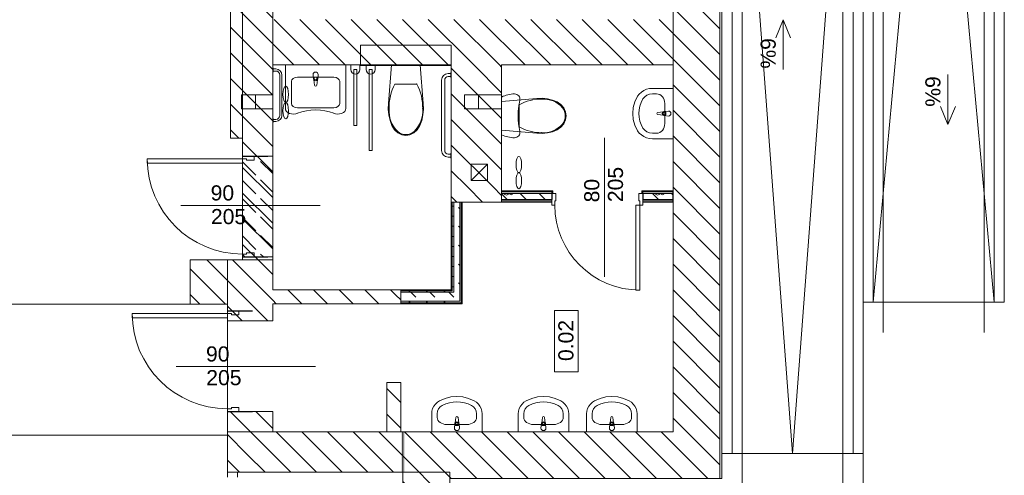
# Model space of a CAD drawing. Header units: millimetres. Extents: x -22315 to 39025, y -47720 to 770.
# Tile 25 of 28: x 28910 to 38675, y -30888 to -26366. Entities that reach past the tile are written whole.
import ezdxf

# ---------------------------------------------------------------- set-up
doc = ezdxf.new("R2010")
doc.units = ezdxf.units.MM
for name, color, linetype, lineweight in [('Nowe_220-A Ściany_Nr_pióra__27', 7, 'Continuous', 9), ('Nowe_2D - Ogólne_Nr_pióra__1', 7, 'Continuous', 9), ('Nowe_2D - Ogólne_Nr_pióra__6', 7, 'Continuous', 9), ('Nowe_320-W Umeblowanie_Nr_pióra__6', 7, 'Continuous', 9), ('Nowe_450-K Stropy_Nr_pióra__6', 7, 'Continuous', 9), ('Nowe_810-G Ogólne_Nr_pióra__1', 7, 'Continuous', 9), ('Nowe_830-G Teksty Etykiety_Nr_pióra__6', 7, 'Continuous', 9), ('Nowe_Drzwi ARCHICAD', 7, 'Continuous', 9), ('Nowe_Drzwi ARCHICAD_Nr_pióra__27', 7, 'Continuous', 9), ('Nowe_Drzwi ARCHICAD_Nr_pióra__3', 7, 'Continuous', 9), ('Nowe_Drzwi ARCHICAD_Nr_pióra__47', 7, 'Continuous', 9), ('Nowe_Drzwi ARCHICAD_Nr_pióra__6', 7, 'Continuous', 9), ('Nowe_Konstrukcja - Stropy_Nr_pióra__1', 7, 'Continuous', 9), ('Nowe_Konstrukcja - Stropy_Nr_pióra__20', 7, 'Continuous', 9), ('Nowe_Konstrukcja - Ściany zew', 7, 'Continuous', 9), ('Nowe_Konstrukcja - Ściany zew_Nr_pióra__1', 7, 'Continuous', 9), ('Nowe_Konstrukcja - Ściany zew_Nr_pióra__27', 7, 'Continuous', 9), ('Nowe_Konstrukcja - Ściany zew_Nr_pióra__47', 7, 'Continuous', 9), ('poziom_1 (1)_4_0_Nr_pióra__81_Nr_pióra__4', 7, 'Continuous', 9), ('poziom_1 (1)_4_2D - Ogólne_Nr_pióra__19', 7, 'Continuous', 9), ('poziom_1 (1)_4_2D - Ogólne_Nr_pióra__1_Nr_pióra__7', 7, 'Continuous', 9), ('poziom_1 (1)_4_Drzwi ArchiCAD_Nr_pióra__27_Nr_pióra__7', 7, 'Continuous', 9), ('poziom_1 (1)_4_Drzwi ArchiCAD_Nr_pióra__81_Nr_pióra__4', 7, 'Continuous', 9), ('poziom_1 (1)_4_Konstrukcja - Stropy_Nr_pióra__81_Nr_pióra__4', 7, 'Continuous', 9), ('poziom_1 (1)_4_Konstrukcja - Ściany zew_Nr_pióra__107_Nr_pióra__10', 7, 'Continuous', 9), ('poziom_1 (1)_4_Konstrukcja - Ściany zew_Nr_pióra__27_Nr_pióra__7', 7, 'Continuous', 9), ('poziom_1 (1)_4_Metryczki pomieszczeń ArchiCADa_Nr_pióra__6_Nr_pióra__5', 7, 'Continuous', 9)]:
    doc.layers.add(name, color=color, linetype=linetype, lineweight=lineweight)
doc.styles.add('GENERATED_STYLE_1', font='arial.ttf')
doc.styles.add('GENERATED_STYLE_5', font='arial.ttf')
pattern_1 = [(270, (26887.14, 51833.94), (173.20508, -3e-14), [0, -100]), (270, (26973.74, 51783.94), (173.20508, -3e-14), [0, -100])]
pattern_2 = [(135, (37205, -40790), (127.2792, 127.2792), [])]

# ---------------------------------------------------------------- blocks, each defined once
blk = doc.blocks.new('*X7')
at = {"layer": 'Nowe_Konstrukcja - Ściany zew_Nr_pióra__1', "color": 7, "linetype": 'Continuous', "lineweight": 13}
for p, q in [((79923.9, 8486.4), (79939.3, 8501.8)), ((79932.1, 8409.9), (79923.9, 8413.3)), ((79937.3, 8397.4), (79932.1, 8409.9)), ((79923.9, 8381.4), (79932.1, 8384.8)), ((79931.7, 8371.3), (79923.9, 8374.6)), ((79923.9, 8298.9), (79983.9, 8358.9)), ((79923.9, 8324.9), (79931.7, 8328.1)), ((79940.7, 8349.7), (79931.7, 8371.3)), ((79931.7, 8328.1), (79940.7, 8349.7)), ((79932.1, 8384.8), (79937.3, 8397.4))]:
    blk.add_line(p, q, dxfattribs=at)
blk = doc.blocks.new('*X8')
at = {"layer": 'Nowe_Konstrukcja - Ściany zew_Nr_pióra__1', "color": 7, "linetype": 'Continuous', "lineweight": 13}
for p, q in [((79923.9, 7173.9), (79983.9, 7233.9)), ((79923.9, 6986.4), (79983.9, 7046.4)), ((79932.1, 6909.9), (79923.9, 6913.3)), ((79923.9, 6881.4), (79932.1, 6884.8)), ((79931.7, 6871.3), (79923.9, 6874.6)), ((79927.9, 6802.9), (79983.9, 6858.9)), ((79940.7, 6849.7), (79931.7, 6871.3)), ((79931.7, 6828.1), (79940.7, 6849.7)), ((79937.3, 6897.4), (79932.1, 6909.9)), ((79932.1, 6884.8), (79937.3, 6897.4)), ((79923.9, 6824.9), (79931.7, 6828.1))]:
    blk.add_line(p, q, dxfattribs=at)
blk = doc.blocks.new('Drzwi 21')
at = {"layer": 'Nowe_Drzwi ARCHICAD_Nr_pióra__27', "color": 7, "linetype": 'Continuous', "lineweight": 25}
for p, q in [((-450, -115), (-450, -55)), ((-450, -115), (-450, -55)), ((450, -115), (450, -55)), ((450, -115), (450, -55))]:
    blk.add_line(p, q, dxfattribs=at)
at = {"layer": 'Nowe_Drzwi ARCHICAD_Nr_pióra__3', "color": 7, "linetype": 'Continuous', "lineweight": 13}
blk.add_arc((422, 0), 844, 90, 180, dxfattribs=at)
at = {"layer": 'Nowe_Drzwi ARCHICAD_Nr_pióra__47', "color": 7, "linetype": 'Continuous', "lineweight": 15}
for p, q in [((-450, -40), (-450, -30)), ((-450, -40), (-450, -30)), ((-450, -55), (-450, -40)), ((-450, -55), (-450, -40)), ((450, -40), (450, -30)), ((450, -40), (450, -30)), ((450, -55), (450, -40)), ((450, -55), (450, -40)), ((-450, -140), (-440, -140)), ((-440, -115), (-440, -140)), ((440, -115), (440, -140)), ((450, -140), (440, -140))]:
    blk.add_line(p, q, dxfattribs=at)
at = {"layer": 'Nowe_Drzwi ARCHICAD_Nr_pióra__6', "color": 7, "linetype": 'Continuous', "lineweight": 13}
for p, q in [((382, 0), (382, 844)), ((382, 844), (422, 844)), ((422, 844), (422, 0)), ((-422, 0), (-450, 0)), ((-450, 0), (-450, -115)), ((-422, -40), (-422, 0)), ((422, 0), (382, 0)), ((450, 0), (422, 0)), ((422, 0), (422, -40)), ((450, -115), (450, 0)), ((-410, -40), (-422, -40)), ((-410, -115), (-410, -40)), ((422, -40), (410, -40)), ((410, -40), (410, -115)), ((-450, -115), (-410, -115)), ((410, -115), (450, -115))]:
    blk.add_line(p, q, dxfattribs=at)
blk = doc.blocks.new('*X4')
at = {"layer": 'Nowe_Konstrukcja - Ściany zew_Nr_pióra__1', "color": 7, "linetype": 'Continuous', "lineweight": 13}
for p, q in [((80062.5, 6375), (80075.4, 6387.9)), ((80250, 6375), (80262.9, 6387.9)), ((80437.5, 6375), (80450.4, 6387.9)), ((80625, 6375), (80637.9, 6387.9)), ((80812.5, 6375), (80825.4, 6387.9)), ((80015.4, 6327.9), (80015.6, 6328.1)), ((80202.9, 6327.9), (80203.1, 6328.1)), ((80390.4, 6327.9), (80390.6, 6328.1)), ((80577.9, 6327.9), (80578.1, 6328.1)), ((80765.4, 6327.9), (80765.6, 6328.1))]:
    blk.add_line(p, q, dxfattribs=at)
blk = doc.blocks.new('Drzwi 21_2')
at = {"layer": 'Nowe_Drzwi ARCHICAD_Nr_pióra__27', "color": 7, "linetype": 'Continuous', "lineweight": 25}
for p, q in [((-500, 0), (-500, -115)), ((-500, 0), (-500, -115)), ((500, 0), (500, -115)), ((500, 0), (500, -115)), ((-500, -115), (-500, -250)), ((500, -115), (500, -250))]:
    blk.add_line(p, q, dxfattribs=at)
at = {"layer": 'Nowe_Drzwi ARCHICAD_Nr_pióra__3', "color": 7, "linetype": 'Continuous', "lineweight": 13}
blk.add_arc((472, 0), 944, 90, 180, dxfattribs=at)
at = {"layer": 'Nowe_Drzwi ARCHICAD_Nr_pióra__6', "color": 7, "linetype": 'Continuous', "lineweight": 13}
for p, q in [((432, 0), (432, 944)), ((432, 944), (472, 944)), ((472, 944), (472, 0)), ((-472, 0), (-500, 0)), ((-500, 0), (-500, -115)), ((-472, -40), (-472, 0)), ((472, 0), (432, 0)), ((500, 0), (472, 0)), ((472, 0), (472, -40)), ((500, -115), (500, 0)), ((-460, -40), (-472, -40)), ((-460, -115), (-460, -40)), ((472, -40), (460, -40)), ((460, -40), (460, -115)), ((-500, -115), (-460, -115)), ((460, -115), (500, -115))]:
    blk.add_line(p, q, dxfattribs=at)
blk = doc.blocks.new('*X5')
at = {"layer": 'Nowe_Konstrukcja - Ściany zew_Nr_pióra__1', "color": 7, "linetype": 'Continuous', "lineweight": 13}
blk.add_line((80952.9, 6327.9), (80953.1, 6328.1), dxfattribs=at)
blk = doc.blocks.new('*X6')
at = {"layer": 'Nowe_Konstrukcja - Ściany zew_Nr_pióra__1', "color": 7, "linetype": 'Continuous', "lineweight": 13}
for p, q in [((80903.9, 6278.9), (80952.9, 6327.9)), ((80903.9, 6091.4), (80953.1, 6140.6)), ((80903.9, 5903.9), (80953.1, 5953.1))]:
    blk.add_line(p, q, dxfattribs=at)

msp = doc.modelspace()

# ---------------------------------------------------------------- hatches: boundary and pattern name
at = {"layer": 'Nowe_Konstrukcja - Ściany zew', "linetype": 'ByBlock'}
for points in [[(33690, -28065), (33690, -28075), (34188.9, -28075), (34188.9, -28065)], [(34198.9, -28065), (34188.9, -28065), (34188.9, -28075), (34188.9, -28090), (34198.9, -28090)], [(35088.9, -28065), (35078.9, -28065), (35078.9, -28090), (35088.9, -28090), (35088.9, -28075)], [(35388.9, -28065), (35088.9, -28065), (35088.9, -28075), (35388.9, -28075)], [(33200, -29045), (33200, -28175), (33190, -28175), (33190, -29045)], [(33300, -29175), (33300, -28175), (33290, -28175), (33290, -29172.3), (33292.1, -29175)], [(33690, -28165), (33690, -28175), (34188.9, -28175), (34188.9, -28165)], [(35388.9, -28175), (35388.9, -28165), (35088.9, -28165), (35088.9, -28175)], [(33190, -29045), (32690, -29045), (32690, -29055), (33190, -29055)], [(33200, -29045), (33190, -29045), (33197.9, -29055), (33200, -29055)], [(33197.9, -29055), (33190, -29045), (33190, -29055)], [(33290, -29175), (32690, -29175), (32690, -29185), (33290, -29185)], [(33290, -29175), (33292.1, -29175), (33290, -29172.3)], [(33290, -29175), (33290, -29185), (33300, -29185), (33292.1, -29175)], [(33300, -29175), (33292.1, -29175), (33300, -29185)]]:
    msp.add_hatch(color=256, dxfattribs=at).paths.add_polyline_path(points)
h = msp.add_hatch(dxfattribs=at)
h.set_pattern_fill('TYNK', color=256, angle=270, style=0, pattern_type=2)
h.set_pattern_definition(pattern_1)
h.paths.add_polyline_path([(33215, -29055), (33215, -28175), (33200, -28175), (33200, -29055)])
h = msp.add_hatch(dxfattribs=at)
h.set_pattern_fill('TYNK', color=256, angle=270, style=0, pattern_type=2)
h.set_pattern_definition(pattern_1)
h.paths.add_polyline_path([(33200, -29057.7), (33197.9, -29055), (32690, -29055), (32690, -29070), (33200, -29070)])
h = msp.add_hatch(dxfattribs=at)
h.set_pattern_fill('TYNK', color=256, angle=270, style=0, pattern_type=2)
h.set_pattern_definition(pattern_1)
h.paths.add_polyline_path([(33275, -29160), (32690, -29160), (32690, -29175), (33275, -29175)])
at = {"layer": 'poziom_1 (1)_4_2D - Ogólne_Nr_pióra__19', "linetype": 'ByBlock'}
msp.add_hatch(color=256, dxfattribs=at).paths.add_polyline_path([(32694.9, -30852.7), (32729.5, -30852.7), (32729.5, -30458.2), (32694.9, -30458.2)])
at = {"layer": 'poziom_1 (1)_4_Konstrukcja - Ściany zew_Nr_pióra__107_Nr_pióra__10', "linetype": 'ByBlock'}
h = msp.add_hatch(dxfattribs=at)
h.set_pattern_fill('BLOCZKI_CERAMICZNE_0004', color=256, angle=270, style=0, pattern_type=2)
h.set_pattern_definition(pattern_2)
h.paths.add_polyline_path([(35855, -30920), (35855, -22370), (35390, -22835), (35390, -30455)])
h = msp.add_hatch(dxfattribs=at)
h.set_pattern_fill('BLOCZKI_CERAMICZNE_0004', color=256, angle=270, style=0, pattern_type=2)
h.set_pattern_definition(pattern_2)
h.paths.add_polyline_path([(31420, -27540), (31420, -26060), (31000, -26060), (31000, -27540)])
h = msp.add_hatch(dxfattribs=at)
h.set_pattern_fill('BLOCZKI_CERAMICZNE_0004', color=256, angle=270, style=0, pattern_type=2)
h.set_pattern_definition(pattern_2)
h.paths.add_polyline_path([(35390, -26365), (31420, -26365), (31420, -26815), (35390, -26815)])
h = msp.add_hatch(dxfattribs=at)
h.set_pattern_fill('BLOCZKI_CERAMICZNE_0004', color=256, angle=270, style=0, pattern_type=2)
h.set_pattern_definition(pattern_2)
h.paths.add_polyline_path([(33690, -28025), (33690, -26815), (33190, -26815), (33190, -28025)])
h = msp.add_hatch(dxfattribs=at)
h.set_pattern_fill('BLOCZKI_CERAMICZNE_0004', color=256, angle=270, style=0, pattern_type=2)
h.set_pattern_definition(pattern_2)
h.paths.add_polyline_path([(31420, -28750), (31420, -27540), (31120, -27540), (31120, -28750)])
h = msp.add_hatch(dxfattribs=at)
h.set_pattern_fill('BLOCZKI_CERAMICZNE_0004', color=256, angle=270, style=0, pattern_type=2)
h.set_pattern_definition(pattern_2)
h.paths.add_polyline_path([(33190, -28025), (33190, -28175), (33690, -28175), (33690, -28025)])
h = msp.add_hatch(dxfattribs=at)
h.set_pattern_fill('BLOCZKI_CERAMICZNE_0004', color=256, angle=270, style=0, pattern_type=2)
h.set_pattern_definition(pattern_2)
h.paths.add_polyline_path([(30600, -29190), (30970, -29190), (30970, -28750), (30600, -28750)])
h = msp.add_hatch(dxfattribs=at)
h.set_pattern_fill('BLOCZKI_CERAMICZNE_0004', color=256, angle=270, style=0, pattern_type=2)
h.set_pattern_definition(pattern_2)
h.paths.add_polyline_path([(30970, -29355), (31420, -29355), (31420, -28750), (30970, -28750)])
h = msp.add_hatch(dxfattribs=at)
h.set_pattern_fill('BLOCZKI_CERAMICZNE_0004', color=256, angle=270, style=0, pattern_type=2)
h.set_pattern_definition(pattern_2)
h.paths.add_polyline_path([(32690, -29045), (31420, -29045), (31420, -29185), (32550, -29185)])
h = msp.add_hatch(dxfattribs=at)
h.set_pattern_fill('BLOCZKI_CERAMICZNE_0004', color=256, angle=270, style=0, pattern_type=2)
h.set_pattern_definition(pattern_2)
h.paths.add_polyline_path([(32550, -29185), (32690, -29185), (32690, -29045)])
h = msp.add_hatch(dxfattribs=at)
h.set_pattern_fill('BLOCZKI_CERAMICZNE_0004', color=256, angle=270, style=0, pattern_type=2)
h.set_pattern_definition(pattern_2)
h.paths.add_polyline_path([(32690, -30455), (32690, -29965), (32550, -29965), (32550, -30455)])
h = msp.add_hatch(dxfattribs=at)
h.set_pattern_fill('BLOCZKI_CERAMICZNE_0004', color=256, angle=270, style=0, pattern_type=2)
h.set_pattern_definition(pattern_2)
h.paths.add_polyline_path([(30970, -30255), (30970, -30855), (31420, -30455), (31420, -30255)])
h = msp.add_hatch(dxfattribs=at)
h.set_pattern_fill('BLOCZKI_CERAMICZNE_0004', color=256, angle=270, style=0, pattern_type=2)
h.set_pattern_definition(pattern_2)
h.paths.add_polyline_path([(32710, -30455), (31420, -30455), (30970, -30855), (32710, -30855)])
h = msp.add_hatch(dxfattribs=at)
h.set_pattern_fill('BLOCZKI_CERAMICZNE_0004', color=256, angle=270, style=0, pattern_type=2)
h.set_pattern_definition(pattern_2)
h.paths.add_polyline_path([(32710, -31125), (33175, -31125), (33175, -30920), (32710, -30455)])
h = msp.add_hatch(dxfattribs=at)
h.set_pattern_fill('BLOCZKI_CERAMICZNE_0004', color=256, angle=270, style=0, pattern_type=2)
h.set_pattern_definition(pattern_2)
h.paths.add_polyline_path([(33175, -30920), (35855, -30920), (35390, -30455), (32710, -30455)])

# ---------------------------------------------------------------- linework, layer by layer
at = {"layer": 'Nowe_220-A Ściany_Nr_pióra__27', "linetype": 'ByBlock'}
for p, q in [((31120, -27720), (31235, -27720)), ((31235, -27720), (31370, -27720)), ((31120, -28720), (31235, -28720)), ((31235, -28720), (31370, -28720)), ((30970, -29255), (31085, -29255)), ((31085, -29255), (31220, -29255)), ((30970, -30255), (31085, -30255)), ((31085, -30255), (31220, -30255))]:
    msp.add_line(p, q, dxfattribs=at)
at = {"layer": 'Nowe_2D - Ogólne_Nr_pióra__1', "linetype": 'ByBlock'}
for centre in [(31548.8, -27107.3), (31548.8, -27269.1), (33860.3, -27802.8), (33860.3, -27964.6)]:
    msp.add_ellipse(centre, major_axis=(0, 80.9), ratio=0.345174, dxfattribs=at)
at = {"layer": 'Nowe_2D - Ogólne_Nr_pióra__6', "linetype": 'ByBlock'}
for p, q in [((36075, -21270), (36075, -30970)), ((38475, -29470), (38475, -21270)), ((37075, -31070), (37075, -22570)), ((37475, -22570), (37475, -29470)), ((36575, -30670), (35975, -22670)), ((37175.8, -22670), (36575, -30670)), ((37374.2, -29170), (37975, -22670)), ((37975, -22670), (38575, -29170)), ((36481.9, -26366.1), (36407.6, -26544.4)), ((36407.6, -26544.4), (36481.9, -26366.1)), ((36481.9, -26861.3), (36481.9, -26366.1)), ((36481.9, -26366.1), (36556.2, -26544.4)), ((38115.3, -26910.9), (38115.3, -27406.1)), ((38115.3, -27406.1), (38041, -27227.8)), ((38041, -27227.8), (38115.3, -27406.1)), ((38115.3, -27406.1), (38189.6, -27227.8)), ((34708.8, -27537), (34708.8, -28918.3)), ((30507.5, -28210.7), (31888.8, -28210.7)), ((28189.1, -29190), (30970, -29190)), ((30970, -29190), (30970, -30490)), ((30461.4, -29809.1), (31842.7, -29809.1)), ((30970, -30490), (28189.1, -30490))]:
    msp.add_line(p, q, dxfattribs=at)
at = {"layer": 'Nowe_320-W Umeblowanie_Nr_pióra__6', "linetype": 'ByBlock'}
for p, q in [((35875, -22670), (35875, -30670)), ((35975, -22670), (35975, -30670)), ((37175, -22670), (37175, -30670)), ((37275, -29170), (37275, -22670)), ((37275, -22670), (37275, -30670)), ((37375, -29170), (37375, -22670)), ((38575, -29170), (38575, -22670)), ((38675, -29170), (38675, -22670)), ((31420, -26845), (31425, -26845)), ((31420, -26885), (31420, -26845)), ((31425, -26845), (31425, -26885)), ((32145, -26815.1), (31545, -26815.1)), ((31545, -26815.1), (31545, -27247)), ((32145, -27247), (32145, -26815.1)), ((32195, -26860), (32195, -26815)), ((32195, -26815), (32285, -26815)), ((32285, -26815), (32285, -26860)), ((32345, -26860), (32345, -26815)), ((32345, -26815), (32435, -26815)), ((32435, -26815), (32435, -26860)), ((32599, -26815), (32566.7, -27198.2)), ((32881, -26815), (32599, -26815)), ((32913.3, -27198.2), (32881, -26815)), ((31425, -26885), (31420, -26885)), ((31425, -26855), (31450, -26855)), ((31425, -26875), (31425, -26855)), ((31450, -26875), (31425, -26875)), ((31490, -27315), (31490, -26915)), ((31510, -26915), (31510, -27315)), ((32025, -26935.1), (31665, -26935.1)), ((31824, -26952), (31820, -26910)), ((31831.4, -26934.9), (31831.4, -26949.8)), ((31858.6, -26934.9), (31831.4, -26934.9)), ((31858.6, -26949.8), (31858.6, -26934.9)), ((31870, -26910), (31866, -26952)), ((32225, -27415), (32225, -26860)), ((32225, -26860), (32255, -26860)), ((32255, -26860), (32255, -27415)), ((32375, -27665), (32375, -26860)), ((32375, -26860), (32405, -26860)), ((32405, -26860), (32405, -27665)), ((33160, -26900), (33185, -26900)), ((33185, -26930), (33160, -26930)), ((33185, -26890), (33190, -26890)), ((33185, -26900), (33185, -26890)), ((33185, -26900), (33185, -26930)), ((33185, -26940), (33185, -26930)), ((33190, -26940), (33185, -26940)), ((33190, -26890), (33190, -26940)), ((31605, -27199), (31605, -26977.1)), ((31833.9, -27014.4), (31827.3, -26961.5)), ((31862.7, -26961.5), (31856.1, -27014.4)), ((32085, -26977.1), (32085, -27199)), ((32740, -27004.3), (32631.1, -27004.3)), ((32848.9, -27004.3), (32740, -27004.3)), ((33095, -27665), (33095, -26965)), ((33125, -26965), (33125, -27665)), ((35156.4, -27049.3), (35186.4, -27046.9)), ((35186.4, -27046.9), (35390, -27046.9)), ((35390, -27046.9), (35390, -27546.9)), ((33705.1, -27126.1), (33690, -27133.2)), ((33690, -27133.2), (33690, -27506.8)), ((33720.5, -27119.9), (33705.1, -27126.1)), ((33736.3, -27114.6), (33720.5, -27119.9)), ((33752.4, -27110.3), (33736.3, -27114.6)), ((33768.7, -27106.9), (33752.4, -27110.3)), ((33785.2, -27104.5), (33768.7, -27106.9)), ((33801.8, -27103), (33785.2, -27104.5)), ((33818.5, -27102.5), (33801.8, -27103)), ((33830, -27103.8), (33818.5, -27102.5)), ((33841, -27107.6), (33830, -27103.8)), ((33850.9, -27113.7), (33841, -27107.6)), ((33859.1, -27121.8), (33850.9, -27113.7)), ((33865.5, -27131.5), (33859.1, -27121.8)), ((33869.5, -27142.4), (33865.5, -27131.5)), ((33871, -27153.9), (33869.5, -27142.4)), ((34092.1, -27145.1), (34040.4, -27146.7)), ((34143.4, -27150.6), (34092.1, -27145.1)), ((35011.7, -27180.3), (35038.4, -27125.9)), ((35038.4, -27125.9), (35055, -27103.5)), ((35055, -27103.5), (35075.9, -27084)), ((35075.9, -27084), (35100.2, -27068.2)), ((35100.2, -27068.2), (35127.4, -27056.5)), ((35127.4, -27056.5), (35156.4, -27049.3)), ((35227.1, -27101.3), (35186.4, -27101.3)), ((32025, -27241), (31665, -27241)), ((32566.7, -27198.2), (32565.1, -27254.8)), ((32914.9, -27254.8), (32913.3, -27198.2)), ((34040.4, -27146.7), (33690, -27179)), ((33690, -27179), (33690, -27461)), ((33855.4, -27281.1), (33858.3, -27242.4)), ((33858.3, -27242.4), (33863.2, -27203.8)), ((33863, -27211.1), (33863, -27320)), ((33863.2, -27203.8), (33870, -27165.5)), ((33870, -27165.5), (33871, -27153.9)), ((34193.2, -27163), (34143.4, -27150.6)), ((34240.1, -27182), (34193.2, -27163)), ((34277.3, -27207.6), (34240.1, -27182)), ((34305.8, -27240.6), (34277.3, -27207.6)), ((34294.5, -27238.9), (34294.5, -27238.9)), ((34323.8, -27279), (34305.8, -27240.6)), ((34990, -27296.9), (34995.5, -27237.8)), ((34995.5, -27237.8), (35011.7, -27180.3)), ((35307.9, -27197.9), (35307.9, -27395.9)), ((32565.1, -27254.8), (32570.6, -27310.9)), ((32570.6, -27310.9), (32583, -27365.3)), ((32897, -27365.3), (32909.4, -27310.9)), ((32909.4, -27310.9), (32914.9, -27254.8)), ((33854.4, -27320), (33855.4, -27281.1)), ((33855.4, -27358.9), (33854.4, -27320)), ((33863, -27320), (33863, -27428.9)), ((34321.4, -27320), (34321.4, -27320)), ((34330, -27320), (34323.8, -27279)), ((34323.8, -27361), (34330, -27320)), ((34995.5, -27356.1), (34990, -27296.9)), ((35239.5, -27285.8), (35292.5, -27279.2)), ((35292.5, -27314.7), (35239.5, -27308)), ((35302, -27275.9), (35343.9, -27271.9)), ((35343.9, -27321.9), (35302, -27317.9)), ((35319, -27283.3), (35304.2, -27283.3)), ((35304.2, -27310.5), (35319, -27310.5)), ((35319, -27310.5), (35319, -27283.3)), ((31420, -27345), (31425, -27345)), ((31420, -27385), (31420, -27345)), ((31425, -27385), (31420, -27385)), ((31425, -27345), (31425, -27385)), ((31425, -27375), (31425, -27355)), ((31425, -27355), (31450, -27355)), ((31450, -27375), (31425, -27375)), ((32255, -27415), (32225, -27415)), ((32583, -27365.3), (32602, -27416.7)), ((32602, -27416.7), (32627.6, -27457.4)), ((32852.4, -27457.4), (32878, -27416.7)), ((32878, -27416.7), (32897, -27365.3)), ((33858.3, -27397.6), (33855.4, -27358.9)), ((33863.2, -27436.2), (33858.3, -27397.6)), ((33870, -27474.5), (33863.2, -27436.2)), ((34240.1, -27458), (34277.3, -27432.4)), ((34277.3, -27432.4), (34305.8, -27399.4)), ((34305.8, -27399.4), (34323.8, -27361)), ((35011.7, -27413.6), (34995.5, -27356.1)), ((35038.4, -27467.9), (35011.7, -27413.6)), ((32627.6, -27457.4), (32660.6, -27488.6)), ((32660.6, -27488.6), (32699, -27508.2)), ((32699, -27508.2), (32740, -27515)), ((32740, -27505.6), (32740, -27505.6)), ((32740, -27515), (32781, -27508.2)), ((32781, -27508.2), (32819.4, -27488.6)), ((32819.4, -27488.6), (32852.4, -27457.4)), ((32821.1, -27476.2), (32821.1, -27476.2)), ((33690, -27461), (34040.4, -27493.3)), ((33690, -27506.8), (33705.1, -27513.9)), ((33705.1, -27513.9), (33720.5, -27520.1)), ((33720.5, -27520.1), (33736.3, -27525.4)), ((33736.3, -27525.4), (33752.4, -27529.7)), ((33752.4, -27529.7), (33768.7, -27533.1)), ((33768.7, -27533.1), (33785.2, -27535.5)), ((33785.2, -27535.5), (33801.8, -27537)), ((33818.5, -27537.5), (33830, -27536.2)), ((33830, -27536.2), (33841, -27532.4)), ((33841, -27532.4), (33850.9, -27526.3)), ((33850.9, -27526.3), (33859.1, -27518.2)), ((33859.1, -27518.2), (33865.5, -27508.5)), ((33865.5, -27508.5), (33869.5, -27497.6)), ((33869.5, -27497.6), (33871, -27486.1)), ((33871, -27486.1), (33870, -27474.5)), ((34040.4, -27493.3), (34092.1, -27494.9)), ((34092.1, -27494.9), (34143.4, -27489.4)), ((34143.4, -27489.4), (34193.2, -27477)), ((34193.2, -27477), (34240.1, -27458)), ((35055, -27490.4), (35038.4, -27467.9)), ((35075.9, -27509.9), (35055, -27490.4)), ((35100.2, -27525.7), (35075.9, -27509.9)), ((35127.4, -27537.4), (35100.2, -27525.7)), ((35227.1, -27492.6), (35186.4, -27492.6)), ((33801.8, -27537), (33818.5, -27537.5)), ((35156.4, -27544.5), (35127.4, -27537.4)), ((35186.4, -27546.9), (35156.4, -27544.5)), ((35390, -27546.9), (35186.4, -27546.9)), ((32405, -27665), (32375, -27665)), ((33160, -27700), (33185, -27700)), ((33185, -27730), (33160, -27730)), ((33185, -27690), (33190, -27690)), ((33185, -27700), (33185, -27690)), ((33185, -27700), (33185, -27730)), ((33185, -27740), (33185, -27730)), ((33190, -27690), (33190, -27740)), ((33190, -27740), (33185, -27740)), ((37275, -29170), (38675, -29170)), ((37275, -30670), (35875, -30670))]:
    msp.add_line(p, q, dxfattribs=at)
for centre, radius, start, end in [((31450, -26915), 60, 0, 90), ((31450, -26915), 40, 0, 90), ((31845, -26910), 25, 0, 180), ((31845, -26949.8), 13.6, 180, 0), ((32240, -26860), 45, 180, 0), ((32390, -26860), 45, 180, 0), ((33160, -26965), 65, 90, 180), ((33160, -26965), 35, 90, 180), ((31845, -26950.1), 21.1, 185.16961, 212.77103), ((31845, -26950.1), 21.1, 212.77103, 327.22897), ((31845, -27013), 11.2, 187.13892, 352.86108), ((31845, -26950.1), 21.1, 327.22897, 354.83039), ((31450, -27315), 60, 270, 0), ((31450, -27315), 40, 270, 0), ((35240.9, -27296.9), 11.2, 97.13892, 262.86108), ((35303.9, -27296.9), 21.1, 122.77103, 237.22897), ((35304.2, -27296.9), 13.6, 90, 270), ((35303.9, -27296.9), 21.1, 95.16961, 122.77103), ((35303.9, -27296.9), 21.1, 237.22897, 264.83039), ((35343.9, -27296.9), 25, 270, 90), ((33160, -27665), 65, 180, 270), ((33160, -27665), 35, 180, 270)]:
    msp.add_arc(centre, radius, start, end, dxfattribs=at)
at = {"layer": 'Nowe_320-W Umeblowanie_Nr_pióra__6', "linetype": 'ByBlock', "extrusion": (0, 0, -1)}
for centre, major_axis, ratio, start_param, end_param in [((31666.3, -26978), (-61.3, 0), 0.699708, 0.021486, 1.549311), ((32023.7, -26978), (-61.3, 0), 0.699708, 1.592282, 3.120107), ((35186.4, -27197.9), (107.7, 0), 0.896739, 3.638567, 4.712389), ((35227.1, -27198), (0, 96.7), 0.835889, 0, 1.570796), ((31666.3, -27198.1), (-61.3, 0), 0.699708, 4.733875, 6.2617), ((32023.7, -27198.1), (-61.3, 0), 0.699708, 3.163078, 4.690903), ((35390, -27296.9), (339.4, 0), 0.896739, 2.644618, 3.638567), ((31624.6, -27247), (-79.6, 0), 0.699708, 4.135517, 6.283185), ((31845, -27511.2), (-357.6, 0), 0.699708, 1.046808, 2.098245), ((32065.4, -27247), (-79.6, 0), 0.699708, 3.141593, 5.289261), ((35227.1, -27395.8), (0, 96.7), 0.835889, 1.570796, 3.141593), ((35186.4, -27396), (107.7, 0), 0.896739, 1.570796, 2.644618)]:
    msp.add_ellipse(centre, major_axis=major_axis, ratio=ratio, start_param=start_param, end_param=end_param, dxfattribs=at)
at = {"layer": 'Nowe_320-W Umeblowanie_Nr_pióra__6', "linetype": 'ByBlock'}
for centre, major_axis, ratio, start_param, end_param in [((32998.1, -27239.3), (0, 465.4), 0.913716, 1.041392, 1.594412), ((32481.9, -27239.3), (0, 465.4), 0.913716, 4.688773, 5.241794), ((34077.9, -27578.1), (-425.5, 0), 0.999377, 4.688773, 5.241794), ((34102.3, -27409.5), (-257.1, 0), 0.999377, 3.867532, 4.76812), ((34182.8, -27320.8), (-138.6, 0), 0.999377, 3.147454, 3.774097), ((32829.5, -27266), (0, 281.2), 0.913716, 1.515065, 2.415654), ((32650.5, -27266), (0, 281.2), 0.913716, 3.867532, 4.76812), ((34182.8, -27319.2), (-138.6, 0), 0.999377, 2.509088, 3.135732), ((34077.9, -27061.9), (-425.5, 0), 0.999377, 1.041392, 1.594412), ((34102.3, -27230.5), (-257.1, 0), 0.999377, 1.515065, 2.415654), ((32740.8, -27354), (0, 151.6), 0.913716, 2.509088, 3.135732), ((32739.2, -27354), (0, 151.6), 0.913716, 3.147454, 3.774097)]:
    msp.add_ellipse(centre, major_axis=major_axis, ratio=ratio, start_param=start_param, end_param=end_param, dxfattribs=at)
for p in [(32848.9, -27004.3), (33863, -27211.1), (34088, -27153), (32573, -27250.3), (32907, -27250.3), (34294.5, -27401.1), (32658.9, -27476.2), (34088, -27487)]:
    msp.add_point(p, dxfattribs=at)
at = {"layer": 'Nowe_450-K Stropy_Nr_pióra__6', "linetype": 'ByBlock', "flags": 128}
msp.add_lwpolyline([(37275, -33600), (37275, -30670), (35875, -30670), (35875, -30920), (33175, -30920), (33175, -33600)], close=True, dxfattribs=at)
at = {"layer": 'Nowe_810-G Ogólne_Nr_pióra__1', "linetype": 'ByBlock'}
for p, q in [((33548.7, -27800), (33388.7, -27960)), ((33388.7, -27960), (33388.7, -27800)), ((33388.7, -27800), (33548.7, -27800)), ((33548.7, -27800), (33548.7, -27960)), ((33548.7, -27960), (33388.7, -27960))]:
    msp.add_line(p, q, dxfattribs=at)
at = {"layer": 'Nowe_Konstrukcja - Stropy_Nr_pióra__1', "linetype": 'ByBlock'}
for p, q in [((33190, -26620), (32290, -26620)), ((32290, -26620), (32290, -26820)), ((33190, -26820), (33190, -26620)), ((32290, -26820), (33190, -26820))]:
    msp.add_line(p, q, dxfattribs=at)
at = {"layer": 'Nowe_Konstrukcja - Stropy_Nr_pióra__20', "linetype": 'ByBlock'}
for p, q in [((31120, -28720), (31120, -27720)), ((31120, -27720), (31420, -27720)), ((31247.3, -27720), (31253.5, -27726.2)), ((31420, -27720), (31420, -28720)), ((31120, -27776.5), (31253.5, -27910)), ((31299.5, -27772.1), (31420, -27892.7)), ((31120, -27960.3), (31253.5, -28093.9)), ((31299.5, -27956), (31420, -28076.5)), ((31120, -28144.2), (31253.5, -28277.7)), ((31299.5, -28139.8), (31420, -28260.3)), ((31120, -28328), (31253.5, -28461.6)), ((31299.5, -28323.7), (31420, -28444.2)), ((31120, -28511.9), (31253.5, -28645.4)), ((31299.5, -28507.5), (31420, -28628)), ((31120, -28695.7), (31144.3, -28720)), ((31299.5, -28691.4), (31328.1, -28720)), ((31420, -28720), (31120, -28720))]:
    msp.add_line(p, q, dxfattribs=at)
at = {"layer": 'Nowe_Konstrukcja - Ściany zew_Nr_pióra__27', "linetype": 'ByBlock'}
for p, q in [((34188.9, -28090), (34188.9, -28150)), ((35088.9, -28090), (35088.9, -28150)), ((33275, -29070), (33275, -28175)), ((33290, -29160), (33290, -28175)), ((33690, -28150), (34188.9, -28150)), ((33690, -28165), (34188.9, -28165)), ((35088.9, -28150), (35388.9, -28150)), ((35088.9, -28165), (35388.9, -28165)), ((33275, -29153.2), (33275, -29070)), ((32690, -29160), (33215, -29160)), ((32690, -29175), (33275, -29175)), ((33215, -29160), (33275, -29160)), ((33275, -29153.2), (33275, -29160)), ((33275, -29175), (33290, -29175)), ((33290, -29172.3), (33290, -29160)), ((33290, -29172.3), (33290, -29175))]:
    msp.add_line(p, q, dxfattribs=at)
at = {"layer": 'Nowe_Konstrukcja - Ściany zew_Nr_pióra__27', "linetype": 'ByBlock', "flags": 128}
for points in [[(33690, -28090), (33690, -28150)], [(35388.9, -28090), (35388.9, -28150)], [(33215, -28175), (33275, -28175)], [(32690, -29070), (32690, -29160)]]:
    msp.add_lwpolyline(points, dxfattribs=at)
at = {"layer": 'Nowe_Konstrukcja - Ściany zew_Nr_pióra__47', "linetype": 'ByBlock'}
for p, q in [((34188.9, -28075), (33690, -28075)), ((34188.9, -28090), (33690, -28090)), ((34188.9, -28065), (34198.9, -28065)), ((34188.9, -28075), (34188.9, -28090)), ((34188.9, -28090), (34198.9, -28090)), ((34198.9, -28090), (34198.9, -28065)), ((35078.9, -28090), (35078.9, -28065)), ((35088.9, -28065), (35078.9, -28065)), ((35088.9, -28090), (35078.9, -28090)), ((35388.9, -28075), (35088.9, -28075)), ((35088.9, -28075), (35088.9, -28090)), ((35388.9, -28090), (35088.9, -28090)), ((33200, -28175), (33200, -29055)), ((33215, -28175), (33215, -29070)), ((34188.9, -28150), (34188.9, -28165)), ((34188.9, -28165), (34188.9, -28175)), ((35088.9, -28150), (35088.9, -28165)), ((35088.9, -28165), (35088.9, -28175)), ((33197.9, -29055), (32690, -29055)), ((33209.6, -29070), (32690, -29070)), ((33200, -29055), (33197.9, -29055)), ((33215, -29070), (33209.6, -29070))]:
    msp.add_line(p, q, dxfattribs=at)
at = {"layer": 'Nowe_Konstrukcja - Ściany zew_Nr_pióra__47', "linetype": 'ByBlock', "flags": 128}
for points in [[(34188.9, -28065), (33690, -28065)], [(33690, -28065), (33690, -28075)], [(33690, -28075), (33690, -28090)], [(35388.9, -28065), (35088.9, -28065)], [(35388.9, -28065), (35388.9, -28075)], [(35388.9, -28075), (35388.9, -28090)], [(33190, -28175), (33190, -29045)], [(33190, -28175), (33200, -28175)], [(33200, -28175), (33215, -28175)], [(33275, -28175), (33290, -28175)], [(33290, -28175), (33300, -28175)], [(33300, -29185), (33300, -28175)], [(33690, -28150), (33690, -28165)], [(33690, -28165), (33690, -28175)], [(33690, -28175), (34188.9, -28175)], [(35088.9, -28175), (35388.9, -28175)], [(35388.9, -28150), (35388.9, -28165)], [(35388.9, -28165), (35388.9, -28175)], [(33190, -29045), (32690, -29045)], [(32690, -29045), (32690, -29055)], [(32690, -29055), (32690, -29070)], [(32690, -29160), (32690, -29175)], [(32690, -29175), (32690, -29185)], [(32690, -29185), (33290, -29185)], [(33300, -29185), (33290, -29185)]]:
    msp.add_lwpolyline(points, dxfattribs=at)
at = {"layer": 'poziom_1 (1)_4_0_Nr_pióra__81_Nr_pióra__4', "linetype": 'ByBlock'}
for p, q in [((33052.6, -30161.9), (33033.1, -30180.1)), ((33075.1, -30147.3), (33052.6, -30161.9)), ((33129.4, -30124), (33075.1, -30147.3)), ((33186.9, -30109.8), (33129.4, -30124)), ((33246.1, -30105), (33186.9, -30109.8)), ((33305.2, -30109.8), (33246.1, -30105)), ((33362.7, -30124), (33305.2, -30109.8)), ((33417.1, -30147.3), (33362.7, -30124)), ((33439.5, -30161.9), (33417.1, -30147.3)), ((33459, -30180.1), (33439.5, -30161.9)), ((33911.4, -30161.9), (33891.9, -30180.1)), ((33933.9, -30147.3), (33911.4, -30161.9)), ((33988.2, -30124), (33933.9, -30147.3)), ((34045.7, -30109.8), (33988.2, -30124)), ((34104.8, -30105), (34045.7, -30109.8)), ((34164, -30109.8), (34104.8, -30105)), ((34221.5, -30124), (34164, -30109.8)), ((34275.8, -30147.3), (34221.5, -30124)), ((34298.3, -30161.9), (34275.8, -30147.3)), ((34317.8, -30180.1), (34298.3, -30161.9)), ((34589.5, -30161.9), (34570.1, -30180.1)), ((34612, -30147.3), (34589.5, -30161.9)), ((34666.3, -30124), (34612, -30147.3)), ((34723.9, -30109.8), (34666.3, -30124)), ((34783, -30105), (34723.9, -30109.8)), ((34842.1, -30109.8), (34783, -30105)), ((34899.6, -30124), (34842.1, -30109.8)), ((34954, -30147.3), (34899.6, -30124)), ((34976.5, -30161.9), (34954, -30147.3)), ((34995.9, -30180.1), (34976.5, -30161.9)), ((32998.5, -30250.6), (32996.1, -30276.8)), ((33005.6, -30225.2), (32998.5, -30250.6)), ((33017.3, -30201.5), (33005.6, -30225.2)), ((33033.1, -30180.1), (33017.3, -30201.5)), ((33474.8, -30201.5), (33459, -30180.1)), ((33486.5, -30225.2), (33474.8, -30201.5)), ((33493.7, -30250.6), (33486.5, -30225.2)), ((33496.1, -30276.8), (33493.7, -30250.6)), ((33857.3, -30250.6), (33854.8, -30276.8)), ((33864.4, -30225.2), (33857.3, -30250.6)), ((33876.1, -30201.5), (33864.4, -30225.2)), ((33891.9, -30180.1), (33876.1, -30201.5)), ((34333.6, -30201.5), (34317.8, -30180.1)), ((34345.3, -30225.2), (34333.6, -30201.5)), ((34352.4, -30250.6), (34345.3, -30225.2)), ((34354.8, -30276.8), (34352.4, -30250.6)), ((34535.4, -30250.6), (34533, -30276.8)), ((34542.6, -30225.2), (34535.4, -30250.6)), ((34554.2, -30201.5), (34542.6, -30225.2)), ((34570.1, -30180.1), (34554.2, -30201.5)), ((35011.7, -30201.5), (34995.9, -30180.1)), ((35023.4, -30225.2), (35011.7, -30201.5)), ((35030.6, -30250.6), (35023.4, -30225.2)), ((35033, -30276.8), (35030.6, -30250.6)), ((32996.1, -30276.8), (32996.1, -30455)), ((33050.4, -30312.5), (33050.4, -30276.8)), ((33235, -30313.8), (33228.3, -30366.7)), ((33235, -30313.8), (33235, -30313.7)), ((33263.8, -30366.7), (33257.2, -30313.8)), ((33263.8, -30366.7), (33263.8, -30366.7)), ((33441.7, -30312.5), (33441.7, -30276.8)), ((33496.1, -30455), (33496.1, -30276.8)), ((33854.8, -30276.8), (33854.8, -30455)), ((33909.2, -30312.5), (33909.2, -30276.8)), ((34093.7, -30313.8), (34087.1, -30366.7)), ((34093.7, -30313.8), (34093.7, -30313.7)), ((34122.6, -30366.7), (34115.9, -30313.8)), ((34122.6, -30366.7), (34122.6, -30366.7)), ((34300.5, -30312.5), (34300.5, -30276.8)), ((34354.8, -30455), (34354.8, -30276.8)), ((34533, -30276.8), (34533, -30455)), ((34587.3, -30312.5), (34587.3, -30276.8)), ((34771.9, -30313.8), (34765.3, -30366.7)), ((34771.9, -30313.8), (34771.9, -30313.7)), ((34800.7, -30366.7), (34794.1, -30313.8)), ((34800.7, -30366.7), (34800.7, -30366.7)), ((34978.6, -30312.5), (34978.6, -30276.8)), ((35033, -30455), (35033, -30276.8)), ((32996.1, -30455), (33496.1, -30455)), ((33147.1, -30383.2), (33345.1, -30383.2)), ((33225.1, -30376.2), (33221.1, -30418.2)), ((33225.1, -30376.2), (33225.1, -30376.2)), ((33232.5, -30393.3), (33232.5, -30378.4)), ((33259.7, -30393.3), (33232.5, -30393.3)), ((33259.7, -30378.4), (33259.7, -30393.3)), ((33271.1, -30418.2), (33267.1, -30376.2)), ((33271.1, -30418.2), (33271.1, -30418.1)), ((33854.8, -30455), (34354.8, -30455)), ((34005.8, -30383.2), (34203.9, -30383.2)), ((34083.8, -30376.2), (34079.8, -30418.2)), ((34083.8, -30376.2), (34083.8, -30376.2)), ((34091.2, -30393.3), (34091.2, -30378.4)), ((34118.4, -30393.3), (34091.2, -30393.3)), ((34118.4, -30378.4), (34118.4, -30393.3)), ((34129.8, -30418.2), (34125.8, -30376.2)), ((34129.8, -30418.2), (34129.8, -30418.1)), ((34533, -30455), (35033, -30455)), ((34684, -30383.2), (34882, -30383.2)), ((34762, -30376.2), (34758, -30418.2)), ((34762, -30376.2), (34762, -30376.2)), ((34769.4, -30393.3), (34769.4, -30378.4)), ((34796.6, -30393.3), (34769.4, -30393.3)), ((34796.6, -30378.4), (34796.6, -30393.3)), ((34808, -30418.2), (34804, -30376.2)), ((34808, -30418.2), (34808, -30418.1))]:
    msp.add_line(p, q, dxfattribs=at)
for centre, radius, start, end in [((33246.1, -30378.1), 21.1, 147.22897, 174.83039), ((33246.1, -30378.1), 21.1, 32.77103, 147.22897), ((33246.1, -30378.4), 13.6, 0, 180), ((33246.1, -30315.2), 11.2, 7.13892, 172.86108), ((33246.1, -30378.1), 21.1, 5.16961, 32.77103), ((34104.8, -30378.1), 21.1, 147.22897, 174.83039), ((34104.8, -30378.1), 21.1, 32.77103, 147.22897), ((34104.8, -30378.4), 13.6, 0, 180), ((34104.8, -30315.2), 11.2, 7.13892, 172.86108), ((34104.8, -30378.1), 21.1, 5.16961, 32.77103), ((34783, -30378.1), 21.1, 147.22897, 174.83039), ((34783, -30378.1), 21.1, 32.77103, 147.22897), ((34783, -30378.4), 13.6, 0, 180), ((34783, -30315.2), 11.2, 7.13892, 172.86108), ((34783, -30378.1), 21.1, 5.16961, 32.77103), ((33246.1, -30418.2), 25, 180, 0), ((34104.8, -30418.2), 25, 180, 0), ((34783, -30418.2), 25, 180, 0)]:
    msp.add_arc(centre, radius, start, end, dxfattribs=at)
for centre, major_axis, ratio, start_param, end_param in [((33246.1, -30455), (-304.3, 0), 0.975758, 4.215414, 5.209364), ((34104.8, -30455), (-304.3, 0), 0.975758, 4.215414, 5.209364), ((34783, -30455), (-304.3, 0), 0.975758, 4.215414, 5.209364), ((33147, -30276.8), (-96.6, 0), 0.975758, 5.209364, 6.283185), ((33345.1, -30276.8), (-96.6, 0), 0.975758, 3.141593, 4.215414), ((34005.8, -30276.8), (-96.6, 0), 0.975758, 5.209364, 6.283185), ((34203.9, -30276.8), (-96.6, 0), 0.975758, 3.141593, 4.215414), ((34684, -30276.8), (-96.6, 0), 0.975758, 5.209364, 6.283185), ((34882, -30276.8), (-96.6, 0), 0.975758, 3.141593, 4.215414), ((33147.2, -30312.5), (-96.7, 0), 0.731403, 0, 1.570796), ((33345, -30312.5), (-96.7, 0), 0.731403, 1.570796, 3.141593), ((34005.9, -30312.5), (-96.7, 0), 0.731403, 0, 1.570796), ((34203.8, -30312.5), (-96.7, 0), 0.731403, 1.570796, 3.141593), ((34684.1, -30312.5), (-96.7, 0), 0.731403, 0, 1.570796), ((34881.9, -30312.5), (-96.7, 0), 0.731403, 1.570796, 3.141593)]:
    msp.add_ellipse(centre, major_axis=major_axis, ratio=ratio, start_param=start_param, end_param=end_param, dxfattribs=at)
at = {"layer": 'poziom_1 (1)_4_2D - Ogólne_Nr_pióra__1_Nr_pióra__7', "linetype": 'ByBlock'}
for p, q in [((31249.3, -27111.9), (31420, -27111.9)), ((33460.5, -27111.9), (33690, -27111.9)), ((31249.3, -27251.9), (31420, -27251.9)), ((33460.5, -27251.9), (33690, -27251.9)), ((30600, -29190), (28620, -29190)), ((30970, -30255), (30970, -29355))]:
    msp.add_line(p, q, dxfattribs=at)
at = {"layer": 'poziom_1 (1)_4_2D - Ogólne_Nr_pióra__1_Nr_pióra__7', "linetype": 'ByBlock', "flags": 128}
for points in [[(31249.3, -27111.9), (31249.3, -27251.9), (31109.3, -27251.9), (31109.3, -27111.9)], [(33460.5, -27111.9), (33460.5, -27251.9), (33320.5, -27251.9), (33320.5, -27111.9)]]:
    msp.add_lwpolyline(points, close=True, dxfattribs=at)
at = {"layer": 'poziom_1 (1)_4_Drzwi ArchiCAD_Nr_pióra__27_Nr_pióra__7', "linetype": 'ByBlock'}
msp.add_line((31070, -30855), (30970, -30855), dxfattribs=at)
at = {"layer": 'poziom_1 (1)_4_Drzwi ArchiCAD_Nr_pióra__81_Nr_pióra__4', "linetype": 'ByBlock'}
for p, q in [((30970, -30905), (30970, -30855)), ((30970, -30855), (31070, -30855)), ((31070, -30855), (31070, -30905))]:
    msp.add_line(p, q, dxfattribs=at)
at = {"layer": 'poziom_1 (1)_4_Konstrukcja - Stropy_Nr_pióra__81_Nr_pióra__4', "linetype": 'ByBlock', "flags": 128}
for points in [[(31120, -28750), (30970, -28750), (30970, -29190), (22520, -29190), (22520, -24610), (22960, -24610), (22960, -22845.2), (31120, -22835.4), (31120, -22850), (31420, -22850), (31420, -26060), (31120, -26060)], [(30970, -28750), (31420, -28750), (31420, -26060), (31420, -22850), (31420, -22835), (35390, -22830.2), (35390, -30455), (33175, -30455), (30970, -30455)], [(4990, -40180), (4990, -34220), (5100, -34220), (5100, -30460), (2280, -30460), (2280, -24610), (22520, -24610), (22520, -29190), (23090, -29190), (30970, -29190), (30970, -30455), (30970, -30855), (33175, -30855), (33175, -34220), (36595, -34220), (36595, -40180)]]:
    msp.add_lwpolyline(points, close=True, dxfattribs=at)
at = {"layer": 'poziom_1 (1)_4_Konstrukcja - Ściany zew_Nr_pióra__27_Nr_pióra__7', "linetype": 'ByBlock'}
for p, q in [((31420, -28060), (31420, -28025)), ((31420, -28175), (31420, -28060)), ((33190, -28060), (33190, -28025)), ((33190, -28175), (33190, -28060)), ((33690, -28060), (33690, -28025)), ((33690, -28175), (33690, -28060)), ((35390, -28060), (35390, -28025)), ((35390, -28175), (35390, -28060)), ((32550, -29185), (32665, -29185)), ((32665, -29185), (32690, -29185)), ((30970, -29355), (31085, -29355)), ((31085, -29355), (31420, -29355)), ((32550, -29965), (32665, -29965)), ((32665, -29965), (32690, -29965)), ((30970, -30255), (31085, -30255)), ((31085, -30255), (31420, -30255)), ((31070, -30855), (30970, -30855))]:
    msp.add_line(p, q, dxfattribs=at)
at = {"layer": 'poziom_1 (1)_4_Konstrukcja - Ściany zew_Nr_pióra__27_Nr_pióra__7', "linetype": 'ByBlock', "flags": 128}
for points in [[(35855, -30920), (35855, -22370)], [(31000, -26060), (31000, -27540)], [(31420, -26815), (32250, -26815)], [(31420, -27540), (31420, -26815)], [(32250, -26815), (33190, -26815)], [(33190, -26815), (33190, -28025)], [(33690, -26815), (34470, -26815)], [(33690, -28025), (33690, -26815)], [(34470, -26815), (35390, -26815)], [(35390, -26815), (35390, -28025)], [(31000, -27540), (31120, -27540)], [(31120, -27540), (31120, -28750)], [(31420, -28025), (31420, -27540)], [(31420, -28750), (31420, -28175)], [(33190, -28175), (33690, -28175)], [(35390, -28175), (35390, -30455)], [(30970, -28750), (30600, -28750)], [(30600, -28750), (30600, -29190)], [(31120, -28750), (30970, -28750)], [(31420, -29045), (31420, -28750)], [(32690, -29045), (31420, -29045)], [(32690, -29185), (32690, -29045)], [(30600, -29190), (30970, -29190)], [(30970, -29190), (30970, -29355)], [(31420, -29185), (32550, -29185)], [(31420, -29355), (31420, -29185)], [(32550, -29965), (32550, -30455)], [(32690, -30455), (32690, -29965)], [(30970, -30255), (30970, -30855)], [(31420, -30455), (31420, -30255)], [(32550, -30455), (31420, -30455)], [(32710, -30455), (32690, -30455)], [(32710, -30455), (32710, -31125)], [(35390, -30455), (32710, -30455)], [(32710, -30855), (32710, -30455)], [(30970, -30855), (32710, -30855)]]:
    msp.add_lwpolyline(points, dxfattribs=at)
at = {"layer": 'poziom_1 (1)_4_Metryczki pomieszczeń ArchiCADa_Nr_pióra__6_Nr_pióra__5', "linetype": 'ByBlock'}
for p, q in [((34214.7, -29861.9), (34214.7, -29251.9)), ((34214.7, -29251.9), (34450.4, -29251.9)), ((34450.4, -29251.9), (34450.4, -29861.9)), ((34450.4, -29861.9), (34214.7, -29861.9))]:
    msp.add_line(p, q, dxfattribs=at)

# ---------------------------------------------------------------- block references
at = {"layer": 'Nowe_Drzwi ARCHICAD', "linetype": 'ByBlock', "zscale": 1000, "rotation": 90}
for p in [(31120, -28220), (30970, -29755)]:
    msp.add_blockref('Drzwi 21_2', p, dxfattribs=at)
at = {"layer": 'Nowe_Drzwi ARCHICAD', "linetype": 'ByBlock', "xscale": -1, "zscale": 1000, "rotation": 180}
msp.add_blockref('Drzwi 21', (34638.9, -28205), dxfattribs=at)
at = {"layer": 'Nowe_Konstrukcja - Ściany zew', "linetype": 'ByBlock', "rotation": 270}
for name in ['*X8', '*X7', '*X4', '*X6', '*X5']:
    msp.add_blockref(name, (26887.1, 51833.9), dxfattribs=at)

# ---------------------------------------------------------------- texts
at = {"layer": 'Nowe_830-G Teksty Etykiety_Nr_pióra__6', "linetype": 'ByBlock', "style": 'GENERATED_STYLE_5'}
for s, rotation, p in [('6%', 270, (36258.2, -26548.2)), ('6%', 270, (37891.6, -26926.6)), ('205', 90, (34893.5, -28176.2)), ('80', 90, (34658.5, -28178.6))]:
    msp.add_text(s, height=150, rotation=rotation, dxfattribs=at).set_placement(p)
for s, p in [('90', (30804.1, -28159.6)), ('205', (30806.7, -28394.6)), ('90', (30757.9, -29758)), ('205', (30760.5, -29993.1))]:
    msp.add_text(s, height=150, dxfattribs=at).set_placement(p)
at = {"layer": 'poziom_1 (1)_4_Metryczki pomieszczeń ArchiCADa_Nr_pióra__6_Nr_pióra__5', "linetype": 'ByBlock', "insert": (34252, -29753.2), "char_height": 150, "attachment_point": 1, "rotation": 90, "style": 'GENERATED_STYLE_1'}
msp.add_mtext('\\A1;0.02', dxfattribs=at)

doc.saveas('drawing.dxf')
